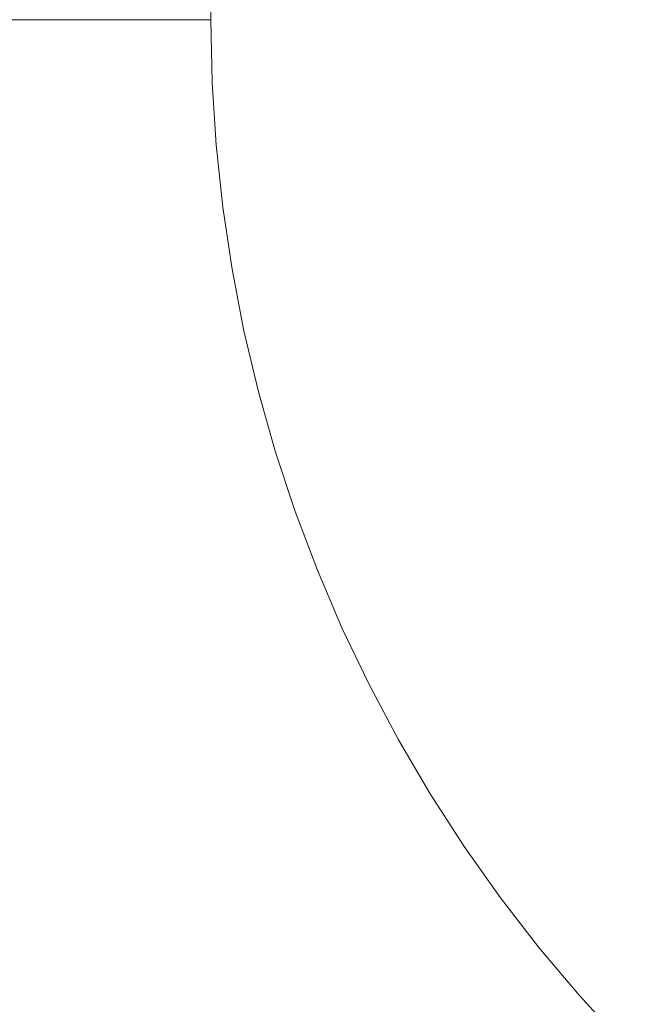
# Model space of a CAD drawing. Header units: centimetres. Extents: x -25.8 to 27.5, y 33.3 to 35.1.
# Tile 138 of 256: x -7.8059 to -7.7634, y 33.7734 to 33.8401. Entities that reach past the tile are written whole.
import ezdxf

# ---------------------------------------------------------------- set-up
doc = ezdxf.new("R2010")
doc.units = ezdxf.units.CM
doc.header["$LTSCALE"] = 2.54
doc.layers.add('Lucido design-1', color=7, linetype='Continuous')

# ---------------------------------------------------------------- blocks, each defined once
blk = doc.blocks.new('Gruppo-6-1')
at = {"color": 7, "linetype": 'Continuous', "lineweight": 9}
for points in [[(-25.69296, 35.040112, 330.586121), (-25.69296, 33.440112, 330.586121), (27.40704, 33.440112, 330.586121), (27.40704, 35.040112, 330.586121)], [(-25.69296, 35.040112, 306.619358), (-25.69296, 33.440112, 306.619358), (27.40704, 33.440112, 306.619358), (27.40704, 35.040112, 306.619358)]]:
    blk.add_3dface(points, dxfattribs=at)
for points, invisible_edges in [([(-7.79296, 35.040112, 330.186121), (9.50704, 35.040112, 330.186121), (9.40704, 33.740112, 330.186121), (-7.69296, 33.740112, 330.186121)], 10), ([(-7.79296, 33.840112, 330.186121), (-7.79296, 35.040112, 330.186121), (-7.69296, 33.740112, 330.186121)], 10), ([(-7.79296, 35.040112, 306.219358), (9.50704, 35.040112, 306.219358), (9.40704, 33.740112, 306.219358), (-7.69296, 33.740112, 306.219358)], 10), ([(-7.79296, 33.840112, 306.219358), (-7.79296, 35.040112, 306.219358), (-7.69296, 33.740112, 306.219358)], 10), ([(-7.805172, 33.835345, 330.185361), (-7.809329, 33.835169, 330.184755), (-7.809434, 33.840112, 330.184755), (-7.805798, 33.840112, 330.185284)], 11), ([(-7.805172, 33.835345, 306.218597), (-7.809329, 33.835169, 306.217992), (-7.809434, 33.840112, 306.217992), (-7.805798, 33.840112, 306.218521)], 11), ([(-7.805798, 33.840112, 330.185284), (-7.805273, 33.840112, 330.185361), (-7.805172, 33.835345, 330.185361)], 10), ([(-7.805798, 33.840112, 306.218521), (-7.805273, 33.840112, 306.218597), (-7.805172, 33.835345, 306.218597)], 10), ([(-7.800988, 33.835523, 330.185791), (-7.805172, 33.835345, 330.185361), (-7.805273, 33.840112, 330.185361), (-7.801511, 33.840112, 330.185747)], 11), ([(-7.800988, 33.835523, 306.219028), (-7.805172, 33.835345, 306.218597), (-7.805273, 33.840112, 306.218597), (-7.801511, 33.840112, 306.218984)], 11), ([(-7.801511, 33.840112, 330.185747), (-7.801086, 33.840112, 330.185791), (-7.800988, 33.835523, 330.185791)], 10), ([(-7.801511, 33.840112, 306.218984), (-7.801086, 33.840112, 306.219028), (-7.800988, 33.835523, 306.219028)], 10), ([(-7.796789, 33.835701, 330.186045), (-7.800988, 33.835523, 330.185791), (-7.801086, 33.840112, 330.185791), (-7.797203, 33.840112, 330.186025)], 11), ([(-7.796789, 33.835701, 306.219281), (-7.800988, 33.835523, 306.219028), (-7.801086, 33.840112, 306.219028), (-7.797203, 33.840112, 306.219262)], 11), ([(-7.797203, 33.840112, 330.186025), (-7.796882, 33.840112, 330.186045), (-7.796789, 33.835701, 330.186045)], 10), ([(-7.797203, 33.840112, 306.219262), (-7.796882, 33.840112, 306.219281), (-7.796789, 33.835701, 306.219281)], 10), ([(-7.796789, 33.835701, 330.186045), (-7.796882, 33.840112, 330.186045), (-7.79296, 33.840112, 330.186121), (-7.79287, 33.835868, 330.186121)], 9), ([(-7.796789, 33.835701, 306.219281), (-7.796882, 33.840112, 306.219281), (-7.79296, 33.840112, 306.219358), (-7.79287, 33.835868, 306.219358)], 9), ([(-7.79287, 33.835868, 330.186121), (-7.79296, 33.840112, 330.186121), (-7.69296, 33.740112, 330.186121)], 10), ([(-7.79287, 33.835868, 306.219358), (-7.79296, 33.840112, 306.219358), (-7.69296, 33.740112, 306.219358)], 10), ([(-7.800696, 33.830942, 330.185791), (-7.800988, 33.835523, 330.185791), (-7.796789, 33.835701, 330.186045), (-7.796508, 33.831299, 330.186045)], 15), ([(-7.800696, 33.830942, 306.219028), (-7.800988, 33.835523, 306.219028), (-7.796789, 33.835701, 306.219281), (-7.796508, 33.831299, 306.219281)], 15), ([(-7.796508, 33.831299, 330.186045), (-7.796789, 33.835701, 330.186045), (-7.79287, 33.835868, 330.186121), (-7.7926, 33.831631, 330.186121)], 11), ([(-7.796508, 33.831299, 306.219281), (-7.796789, 33.835701, 306.219281), (-7.79287, 33.835868, 306.219358), (-7.7926, 33.831631, 306.219358)], 11), ([(-7.69296, 33.740112, 330.186121), (-7.79215, 33.82741, 330.186121), (-7.7926, 33.831631, 330.186121), (-7.79287, 33.835868, 330.186121)], 9), ([(-7.69296, 33.740112, 306.219358), (-7.79215, 33.82741, 306.219358), (-7.7926, 33.831631, 306.219358), (-7.79287, 33.835868, 306.219358)], 9), ([(-7.809015, 33.830234, 330.184755), (-7.809329, 33.835169, 330.184755), (-7.805172, 33.835345, 330.185361), (-7.804868, 33.830587, 330.185361)], 15), ([(-7.809015, 33.830234, 306.217992), (-7.809329, 33.835169, 306.217992), (-7.805172, 33.835345, 306.218597), (-7.804868, 33.830587, 306.218597)], 15), ([(-7.804868, 33.830587, 330.185361), (-7.805172, 33.835345, 330.185361), (-7.800988, 33.835523, 330.185791), (-7.800696, 33.830942, 330.185791)], 15), ([(-7.804868, 33.830587, 306.218597), (-7.805172, 33.835345, 306.218597), (-7.800988, 33.835523, 306.219028), (-7.800696, 33.830942, 306.219028)], 15), ([(-7.796041, 33.826912, 330.186045), (-7.796508, 33.831299, 330.186045), (-7.7926, 33.831631, 330.186121), (-7.79215, 33.82741, 330.186121)], 11), ([(-7.796041, 33.826912, 306.219281), (-7.796508, 33.831299, 306.219281), (-7.7926, 33.831631, 306.219358), (-7.79215, 33.82741, 306.219358)], 11), ([(-7.804363, 33.825846, 330.185361), (-7.804868, 33.830587, 330.185361), (-7.800696, 33.830942, 330.185791), (-7.80021, 33.826378, 330.185791)], 15), ([(-7.804363, 33.825846, 306.218597), (-7.804868, 33.830587, 306.218597), (-7.800696, 33.830942, 306.219028), (-7.80021, 33.826378, 306.219028)], 15), ([(-7.80021, 33.826378, 330.185791), (-7.800696, 33.830942, 330.185791), (-7.796508, 33.831299, 330.186045), (-7.796041, 33.826912, 330.186045)], 15), ([(-7.80021, 33.826378, 306.219028), (-7.800696, 33.830942, 306.219028), (-7.796508, 33.831299, 306.219281), (-7.796041, 33.826912, 306.219281)], 15), ([(-7.808491, 33.825318, 330.184755), (-7.809015, 33.830234, 330.184755), (-7.804868, 33.830587, 330.185361), (-7.804363, 33.825846, 330.185361)], 15), ([(-7.808491, 33.825318, 306.217992), (-7.809015, 33.830234, 306.217992), (-7.804868, 33.830587, 306.218597), (-7.804363, 33.825846, 306.218597)], 15), ([(-7.795387, 33.822549, 330.186045), (-7.796041, 33.826912, 330.186045), (-7.79215, 33.82741, 330.186121), (-7.791522, 33.823212, 330.186121)], 11), ([(-7.795387, 33.822549, 306.219281), (-7.796041, 33.826912, 306.219281), (-7.79215, 33.82741, 306.219358), (-7.791522, 33.823212, 306.219358)], 11), ([(-7.790716, 33.819044, 330.186121), (-7.791522, 33.823212, 330.186121), (-7.79215, 33.82741, 330.186121), (-7.69296, 33.740112, 330.186121)], 12), ([(-7.790716, 33.819044, 306.219358), (-7.791522, 33.823212, 306.219358), (-7.79215, 33.82741, 306.219358), (-7.69296, 33.740112, 306.219358)], 12), ([(-7.803657, 33.821131, 330.185361), (-7.804363, 33.825846, 330.185361), (-7.80021, 33.826378, 330.185791), (-7.79953, 33.821839, 330.185791)], 15), ([(-7.803657, 33.821131, 306.218597), (-7.804363, 33.825846, 306.218597), (-7.80021, 33.826378, 306.219028), (-7.79953, 33.821839, 306.219028)], 15), ([(-7.79953, 33.821839, 330.185791), (-7.80021, 33.826378, 330.185791), (-7.796041, 33.826912, 330.186045), (-7.795387, 33.822549, 330.186045)], 15), ([(-7.79953, 33.821839, 306.219028), (-7.80021, 33.826378, 306.219028), (-7.796041, 33.826912, 306.219281), (-7.795387, 33.822549, 306.219281)], 15), ([(-7.807759, 33.820428, 330.184755), (-7.808491, 33.825318, 330.184755), (-7.804363, 33.825846, 330.185361), (-7.803657, 33.821131, 330.185361)], 15), ([(-7.807759, 33.820428, 306.217992), (-7.808491, 33.825318, 306.217992), (-7.804363, 33.825846, 306.218597), (-7.803657, 33.821131, 306.218597)], 15), ([(-7.79455, 33.818218, 330.186045), (-7.795387, 33.822549, 330.186045), (-7.791522, 33.823212, 330.186121), (-7.790716, 33.819044, 330.186121)], 11), ([(-7.79455, 33.818218, 306.219281), (-7.795387, 33.822549, 306.219281), (-7.791522, 33.823212, 306.219358), (-7.790716, 33.819044, 306.219358)], 11), ([(-7.798659, 33.817332, 330.185791), (-7.79953, 33.821839, 330.185791), (-7.795387, 33.822549, 330.186045), (-7.79455, 33.818218, 330.186045)], 15), ([(-7.798659, 33.817332, 306.219028), (-7.79953, 33.821839, 306.219028), (-7.795387, 33.822549, 306.219281), (-7.79455, 33.818218, 306.219281)], 15), ([(-7.802752, 33.81645, 330.185361), (-7.803657, 33.821131, 330.185361), (-7.79953, 33.821839, 330.185791), (-7.798659, 33.817332, 330.185791)], 15), ([(-7.802752, 33.81645, 306.218597), (-7.803657, 33.821131, 306.218597), (-7.79953, 33.821839, 306.219028), (-7.798659, 33.817332, 306.219028)], 15), ([(-7.80682, 33.815573, 330.184755), (-7.807759, 33.820428, 330.184755), (-7.803657, 33.821131, 330.185361), (-7.802752, 33.81645, 330.185361)], 15), ([(-7.80682, 33.815573, 306.217992), (-7.807759, 33.820428, 306.217992), (-7.803657, 33.821131, 306.218597), (-7.802752, 33.81645, 306.218597)], 15), ([(-7.793529, 33.813926, 330.186045), (-7.79455, 33.818218, 330.186045), (-7.790716, 33.819044, 330.186121), (-7.789733, 33.814914, 330.186121)], 11), ([(-7.793529, 33.813926, 306.219281), (-7.79455, 33.818218, 306.219281), (-7.790716, 33.819044, 306.219358), (-7.789733, 33.814914, 306.219358)], 11), ([(-7.69296, 33.740112, 330.186121), (-7.788577, 33.81083, 330.186121), (-7.789733, 33.814914, 330.186121), (-7.790716, 33.819044, 330.186121)], 9), ([(-7.69296, 33.740112, 306.219358), (-7.788577, 33.81083, 306.219358), (-7.789733, 33.814914, 306.219358), (-7.790716, 33.819044, 306.219358)], 9), ([(-7.797597, 33.812867, 330.185791), (-7.798659, 33.817332, 330.185791), (-7.79455, 33.818218, 330.186045), (-7.793529, 33.813926, 330.186045)], 15), ([(-7.797597, 33.812867, 306.219028), (-7.798659, 33.817332, 306.219028), (-7.79455, 33.818218, 306.219281), (-7.793529, 33.813926, 306.219281)], 15), ([(-7.801649, 33.811812, 330.185361), (-7.802752, 33.81645, 330.185361), (-7.798659, 33.817332, 330.185791), (-7.797597, 33.812867, 330.185791)], 15), ([(-7.801649, 33.811812, 306.218597), (-7.802752, 33.81645, 306.218597), (-7.798659, 33.817332, 306.219028), (-7.797597, 33.812867, 306.219028)], 15), ([(-7.805676, 33.810763, 330.184755), (-7.80682, 33.815573, 330.184755), (-7.802752, 33.81645, 330.185361), (-7.801649, 33.811812, 330.185361)], 15), ([(-7.805676, 33.810763, 306.217992), (-7.80682, 33.815573, 306.217992), (-7.802752, 33.81645, 306.218597), (-7.801649, 33.811812, 306.218597)], 15), ([(-7.809671, 33.809723, 330.183976), (-7.810856, 33.814704, 330.183976), (-7.80682, 33.815573, 330.184755), (-7.805676, 33.810763, 330.184755)], 15), ([(-7.809671, 33.809723, 306.217213), (-7.810856, 33.814704, 306.217213), (-7.80682, 33.815573, 306.217992), (-7.805676, 33.810763, 306.217992)], 15), ([(-7.792327, 33.809681, 330.186045), (-7.793529, 33.813926, 330.186045), (-7.789733, 33.814914, 330.186121), (-7.788577, 33.81083, 330.186121)], 11), ([(-7.792327, 33.809681, 306.219281), (-7.793529, 33.813926, 306.219281), (-7.789733, 33.814914, 306.219358), (-7.788577, 33.81083, 306.219358)], 11), ([(-7.796346, 33.80845, 330.185791), (-7.797597, 33.812867, 330.185791), (-7.793529, 33.813926, 330.186045), (-7.792327, 33.809681, 330.186045)], 15), ([(-7.796346, 33.80845, 306.219028), (-7.797597, 33.812867, 306.219028), (-7.793529, 33.813926, 306.219281), (-7.792327, 33.809681, 306.219281)], 15), ([(-7.80035, 33.807224, 330.185361), (-7.801649, 33.811812, 330.185361), (-7.797597, 33.812867, 330.185791), (-7.796346, 33.80845, 330.185791)], 15), ([(-7.80035, 33.807224, 306.218597), (-7.801649, 33.811812, 306.218597), (-7.797597, 33.812867, 306.219028), (-7.796346, 33.80845, 306.219028)], 15), ([(-7.804329, 33.806006, 330.184755), (-7.805676, 33.810763, 330.184755), (-7.801649, 33.811812, 330.185361), (-7.80035, 33.807224, 330.185361)], 15), ([(-7.804329, 33.806006, 306.217992), (-7.805676, 33.810763, 306.217992), (-7.801649, 33.811812, 306.218597), (-7.80035, 33.807224, 306.218597)], 15), ([(-7.808276, 33.804797, 330.183976), (-7.809671, 33.809723, 330.183976), (-7.805676, 33.810763, 330.184755), (-7.804329, 33.806006, 330.184755)], 15), ([(-7.808276, 33.804797, 306.217213), (-7.809671, 33.809723, 306.217213), (-7.805676, 33.810763, 306.217992), (-7.804329, 33.806006, 306.217992)], 15), ([(-7.790946, 33.805491, 330.186045), (-7.792327, 33.809681, 330.186045), (-7.788577, 33.81083, 330.186121), (-7.787248, 33.806798, 330.186121)], 11), ([(-7.790946, 33.805491, 306.219281), (-7.792327, 33.809681, 306.219281), (-7.788577, 33.81083, 306.219358), (-7.787248, 33.806798, 306.219358)], 11), ([(-7.69296, 33.740112, 330.186121), (-7.785749, 33.802826, 330.186121), (-7.787248, 33.806798, 330.186121), (-7.788577, 33.81083, 330.186121)], 9), ([(-7.787248, 33.806798, 306.219358), (-7.788577, 33.81083, 306.219358), (-7.69296, 33.740112, 306.219358)], 10), ([(-7.794909, 33.804091, 330.185791), (-7.796346, 33.80845, 330.185791), (-7.792327, 33.809681, 330.186045), (-7.790946, 33.805491, 330.186045)], 15), ([(-7.794909, 33.804091, 306.219028), (-7.796346, 33.80845, 306.219028), (-7.792327, 33.809681, 306.219281), (-7.790946, 33.805491, 306.219281)], 15), ([(-7.798857, 33.802696, 330.185361), (-7.80035, 33.807224, 330.185361), (-7.796346, 33.80845, 330.185791), (-7.794909, 33.804091, 330.185791)], 15), ([(-7.798857, 33.802696, 306.218597), (-7.80035, 33.807224, 306.218597), (-7.796346, 33.80845, 306.219028), (-7.794909, 33.804091, 306.219028)], 15), ([(-7.802781, 33.80131, 330.184755), (-7.804329, 33.806006, 330.184755), (-7.80035, 33.807224, 330.185361), (-7.798857, 33.802696, 330.185361)], 15), ([(-7.802781, 33.80131, 306.217992), (-7.804329, 33.806006, 306.217992), (-7.80035, 33.807224, 306.218597), (-7.798857, 33.802696, 306.218597)], 15), ([(-7.789388, 33.801364, 330.186045), (-7.790946, 33.805491, 330.186045), (-7.787248, 33.806798, 330.186121), (-7.785749, 33.802826, 330.186121)], 11), ([(-7.789388, 33.801364, 306.219281), (-7.790946, 33.805491, 306.219281), (-7.787248, 33.806798, 306.219358), (-7.785749, 33.802826, 306.219358)], 11), ([(-7.69296, 33.740112, 306.219358), (-7.784083, 33.798922, 306.219358), (-7.785749, 33.802826, 306.219358), (-7.787248, 33.806798, 306.219358)], 9), ([(-7.806673, 33.799935, 330.183976), (-7.808276, 33.804797, 330.183976), (-7.804329, 33.806006, 330.184755), (-7.802781, 33.80131, 330.184755)], 15), ([(-7.806673, 33.799935, 306.217213), (-7.808276, 33.804797, 306.217213), (-7.804329, 33.806006, 306.217992), (-7.802781, 33.80131, 306.217992)], 15), ([(-7.793289, 33.799797, 330.185791), (-7.794909, 33.804091, 330.185791), (-7.790946, 33.805491, 330.186045), (-7.789388, 33.801364, 330.186045)], 15), ([(-7.793289, 33.799797, 306.219028), (-7.794909, 33.804091, 306.219028), (-7.790946, 33.805491, 306.219281), (-7.789388, 33.801364, 306.219281)], 15), ([(-7.797174, 33.798235, 330.185361), (-7.798857, 33.802696, 330.185361), (-7.794909, 33.804091, 330.185791), (-7.793289, 33.799797, 330.185791)], 15), ([(-7.797174, 33.798235, 306.218597), (-7.798857, 33.802696, 306.218597), (-7.794909, 33.804091, 306.219028), (-7.793289, 33.799797, 306.219028)], 15), ([(-7.801035, 33.796684, 330.184755), (-7.802781, 33.80131, 330.184755), (-7.798857, 33.802696, 330.185361), (-7.797174, 33.798235, 330.185361)], 15), ([(-7.801035, 33.796684, 306.217992), (-7.802781, 33.80131, 306.217992), (-7.798857, 33.802696, 306.218597), (-7.797174, 33.798235, 306.218597)], 15), ([(-7.787657, 33.797306, 330.186045), (-7.789388, 33.801364, 330.186045), (-7.785749, 33.802826, 330.186121), (-7.784083, 33.798922, 330.186121)], 11), ([(-7.787657, 33.797306, 306.219281), (-7.789388, 33.801364, 306.219281), (-7.785749, 33.802826, 306.219358), (-7.784083, 33.798922, 306.219358)], 11), ([(-7.782253, 33.795092, 330.186121), (-7.784083, 33.798922, 330.186121), (-7.785749, 33.802826, 330.186121), (-7.69296, 33.740112, 330.186121)], 12), ([(-7.804866, 33.795145, 330.183976), (-7.806673, 33.799935, 330.183976), (-7.802781, 33.80131, 330.184755), (-7.801035, 33.796684, 330.184755)], 15), ([(-7.804866, 33.795145, 306.217213), (-7.806673, 33.799935, 306.217213), (-7.802781, 33.80131, 306.217992), (-7.801035, 33.796684, 306.217992)], 15), ([(-7.791487, 33.795575, 330.185791), (-7.793289, 33.799797, 330.185791), (-7.789388, 33.801364, 330.186045), (-7.787657, 33.797306, 330.186045)], 15), ([(-7.791487, 33.795575, 306.219028), (-7.793289, 33.799797, 306.219028), (-7.789388, 33.801364, 306.219281), (-7.787657, 33.797306, 306.219281)], 15), ([(-7.808659, 33.79362, 330.183026), (-7.810528, 33.798573, 330.183026), (-7.806673, 33.799935, 330.183976), (-7.804866, 33.795145, 330.183976)], 15), ([(-7.808659, 33.79362, 306.216262), (-7.810528, 33.798573, 306.216262), (-7.806673, 33.799935, 306.217213), (-7.804866, 33.795145, 306.217213)], 15), ([(-7.795303, 33.79385, 330.185361), (-7.797174, 33.798235, 330.185361), (-7.793289, 33.799797, 330.185791), (-7.791487, 33.795575, 330.185791)], 15), ([(-7.795303, 33.79385, 306.218597), (-7.797174, 33.798235, 306.218597), (-7.793289, 33.799797, 306.219028), (-7.791487, 33.795575, 306.219028)], 15), ([(-7.785755, 33.793326, 330.186045), (-7.787657, 33.797306, 330.186045), (-7.784083, 33.798922, 330.186121), (-7.782253, 33.795092, 330.186121)], 11), ([(-7.785755, 33.793326, 306.219281), (-7.787657, 33.797306, 306.219281), (-7.784083, 33.798922, 306.219358), (-7.782253, 33.795092, 306.219358)], 11), ([(-7.780261, 33.791343, 306.219358), (-7.782253, 33.795092, 306.219358), (-7.784083, 33.798922, 306.219358), (-7.69296, 33.740112, 306.219358)], 12), ([(-7.799095, 33.792136, 330.184755), (-7.801035, 33.796684, 330.184755), (-7.797174, 33.798235, 330.185361), (-7.795303, 33.79385, 330.185361)], 15), ([(-7.799095, 33.792136, 306.217992), (-7.801035, 33.796684, 306.217992), (-7.797174, 33.798235, 306.218597), (-7.795303, 33.79385, 306.218597)], 15), ([(-7.789508, 33.791433, 330.185791), (-7.791487, 33.795575, 330.185791), (-7.787657, 33.797306, 330.186045), (-7.785755, 33.793326, 330.186045)], 15), ([(-7.789508, 33.791433, 306.219028), (-7.791487, 33.795575, 306.219028), (-7.787657, 33.797306, 306.219281), (-7.785755, 33.793326, 306.219281)], 15), ([(-7.802856, 33.790436, 330.183976), (-7.804866, 33.795145, 330.183976), (-7.801035, 33.796684, 330.184755), (-7.799095, 33.792136, 330.184755)], 15), ([(-7.802856, 33.790436, 306.217213), (-7.804866, 33.795145, 306.217213), (-7.801035, 33.796684, 306.217992), (-7.799095, 33.792136, 306.217992)], 15), ([(-7.806581, 33.788752, 330.183026), (-7.808659, 33.79362, 330.183026), (-7.804866, 33.795145, 330.183976), (-7.802856, 33.790436, 330.183976)], 15), ([(-7.806581, 33.788752, 306.216262), (-7.808659, 33.79362, 306.216262), (-7.804866, 33.795145, 306.217213), (-7.802856, 33.790436, 306.217213)], 15), ([(-7.793247, 33.789548, 330.185361), (-7.795303, 33.79385, 330.185361), (-7.791487, 33.795575, 330.185791), (-7.789508, 33.791433, 330.185791)], 15), ([(-7.793247, 33.789548, 306.218597), (-7.795303, 33.79385, 306.218597), (-7.791487, 33.795575, 306.219028), (-7.789508, 33.791433, 306.219028)], 15), ([(-7.783686, 33.78943, 330.186045), (-7.785755, 33.793326, 330.186045), (-7.782253, 33.795092, 330.186121), (-7.780261, 33.791343, 330.186121)], 11), ([(-7.783686, 33.78943, 306.219281), (-7.785755, 33.793326, 306.219281), (-7.782253, 33.795092, 306.219358), (-7.780261, 33.791343, 306.219358)], 11), ([(-7.780261, 33.791343, 330.186121), (-7.782253, 33.795092, 330.186121), (-7.69296, 33.740112, 330.186121)], 10), ([(-7.796963, 33.787675, 330.184755), (-7.799095, 33.792136, 330.184755), (-7.795303, 33.79385, 330.185361), (-7.793247, 33.789548, 330.185361)], 15), ([(-7.796963, 33.787675, 306.217992), (-7.799095, 33.792136, 306.217992), (-7.795303, 33.79385, 306.218597), (-7.793247, 33.789548, 306.218597)], 15), ([(-7.787355, 33.78738, 330.185791), (-7.789508, 33.791433, 330.185791), (-7.785755, 33.793326, 330.186045), (-7.783686, 33.78943, 330.186045)], 15), ([(-7.787355, 33.78738, 306.219028), (-7.789508, 33.791433, 306.219028), (-7.785755, 33.793326, 306.219281), (-7.783686, 33.78943, 306.219281)], 15), ([(-7.800649, 33.785816, 330.183976), (-7.802856, 33.790436, 330.183976), (-7.799095, 33.792136, 330.184755), (-7.796963, 33.787675, 330.184755)], 15), ([(-7.800649, 33.785816, 306.217213), (-7.802856, 33.790436, 306.217213), (-7.799095, 33.792136, 306.217992), (-7.796963, 33.787675, 306.217992)], 15), ([(-7.791011, 33.785338, 330.185361), (-7.793247, 33.789548, 330.185361), (-7.789508, 33.791433, 330.185791), (-7.787355, 33.78738, 330.185791)], 15), ([(-7.791011, 33.785338, 306.218597), (-7.793247, 33.789548, 306.218597), (-7.789508, 33.791433, 306.219028), (-7.787355, 33.78738, 306.219028)], 15), ([(-7.781453, 33.785625, 330.186045), (-7.783686, 33.78943, 330.186045), (-7.780261, 33.791343, 330.186121), (-7.778113, 33.787681, 330.186121)], 11), ([(-7.781453, 33.785625, 306.219281), (-7.783686, 33.78943, 306.219281), (-7.780261, 33.791343, 306.219358), (-7.778113, 33.787681, 306.219358)], 11), ([(-7.69296, 33.740112, 330.186121), (-7.775811, 33.784115, 330.186121), (-7.778113, 33.787681, 330.186121), (-7.780261, 33.791343, 330.186121)], 9), ([(-7.775811, 33.784115, 306.219358), (-7.778113, 33.787681, 306.219358), (-7.780261, 33.791343, 306.219358), (-7.69296, 33.740112, 306.219358)], 12), ([(-7.804299, 33.783976, 330.183026), (-7.806581, 33.788752, 330.183026), (-7.802856, 33.790436, 330.183976), (-7.800649, 33.785816, 330.183976)], 15), ([(-7.804299, 33.783976, 306.216262), (-7.806581, 33.788752, 306.216262), (-7.802856, 33.790436, 306.217213), (-7.800649, 33.785816, 306.217213)], 15), ([(-7.794644, 33.783308, 330.184755), (-7.796963, 33.787675, 330.184755), (-7.793247, 33.789548, 330.185361), (-7.791011, 33.785338, 330.185361)], 15), ([(-7.794644, 33.783308, 306.217992), (-7.796963, 33.787675, 306.217992), (-7.793247, 33.789548, 306.218597), (-7.791011, 33.785338, 306.218597)], 15), ([(-7.785032, 33.783421, 330.185791), (-7.787355, 33.78738, 330.185791), (-7.783686, 33.78943, 330.186045), (-7.781453, 33.785625, 330.186045)], 15), ([(-7.785032, 33.783421, 306.219028), (-7.787355, 33.78738, 306.219028), (-7.783686, 33.78943, 306.219281), (-7.781453, 33.785625, 306.219281)], 15), ([(-7.807907, 33.782157, 330.181905), (-7.810263, 33.787088, 330.181905), (-7.806581, 33.788752, 330.183026), (-7.804299, 33.783976, 330.183026)], 15), ([(-7.807907, 33.782157, 306.215142), (-7.810263, 33.787088, 306.215142), (-7.806581, 33.788752, 306.216262), (-7.804299, 33.783976, 306.216262)], 15), ([(-7.798248, 33.781295, 330.183976), (-7.800649, 33.785816, 330.183976), (-7.796963, 33.787675, 330.184755), (-7.794644, 33.783308, 330.184755)], 15), ([(-7.798248, 33.781295, 306.217213), (-7.800649, 33.785816, 306.217213), (-7.796963, 33.787675, 306.217992), (-7.794644, 33.783308, 306.217992)], 15), ([(-7.779061, 33.781918, 330.186045), (-7.781453, 33.785625, 330.186045), (-7.778113, 33.787681, 330.186121), (-7.775811, 33.784115, 330.186121)], 11), ([(-7.779061, 33.781918, 306.219281), (-7.781453, 33.785625, 306.219281), (-7.778113, 33.787681, 306.219358), (-7.775811, 33.784115, 306.219358)], 11), ([(-7.788598, 33.781225, 330.185361), (-7.791011, 33.785338, 330.185361), (-7.787355, 33.78738, 330.185791), (-7.785032, 33.783421, 330.185791)], 15), ([(-7.788598, 33.781225, 306.218597), (-7.791011, 33.785338, 306.218597), (-7.787355, 33.78738, 306.219028), (-7.785032, 33.783421, 306.219028)], 15), ([(-7.801816, 33.779301, 330.183026), (-7.804299, 33.783976, 330.183026), (-7.800649, 33.785816, 330.183976), (-7.798248, 33.781295, 330.183976)], 15), ([(-7.801816, 33.779301, 306.216262), (-7.804299, 33.783976, 306.216262), (-7.800649, 33.785816, 306.217213), (-7.798248, 33.781295, 306.217213)], 15), ([(-7.782543, 33.779564, 330.185791), (-7.785032, 33.783421, 330.185791), (-7.781453, 33.785625, 330.186045), (-7.779061, 33.781918, 330.186045)], 15), ([(-7.782543, 33.779564, 306.219028), (-7.785032, 33.783421, 306.219028), (-7.781453, 33.785625, 306.219281), (-7.779061, 33.781918, 306.219281)], 15), ([(-7.792141, 33.779044, 330.184755), (-7.794644, 33.783308, 330.184755), (-7.791011, 33.785338, 330.185361), (-7.788598, 33.781225, 330.185361)], 15), ([(-7.792141, 33.779044, 306.217992), (-7.794644, 33.783308, 306.217992), (-7.791011, 33.785338, 306.218597), (-7.788598, 33.781225, 306.218597)], 15), ([(-7.805344, 33.777331, 330.181905), (-7.807907, 33.782157, 330.181905), (-7.804299, 33.783976, 330.183026), (-7.801816, 33.779301, 330.183026)], 15), ([(-7.805344, 33.777331, 306.215142), (-7.807907, 33.782157, 306.215142), (-7.804299, 33.783976, 306.216262), (-7.801816, 33.779301, 306.216262)], 15), ([(-7.776513, 33.778316, 330.186045), (-7.779061, 33.781918, 330.186045), (-7.775811, 33.784115, 330.186121), (-7.77336, 33.780649, 330.186121)], 11), ([(-7.776513, 33.778316, 306.219281), (-7.779061, 33.781918, 306.219281), (-7.775811, 33.784115, 306.219358), (-7.77336, 33.780649, 306.219358)], 11), ([(-7.77336, 33.780649, 330.186121), (-7.775811, 33.784115, 330.186121), (-7.69296, 33.740112, 330.186121)], 10), ([(-7.69296, 33.740112, 306.219358), (-7.77336, 33.780649, 306.219358), (-7.775811, 33.784115, 306.219358)], 9), ([(-7.795656, 33.776879, 330.183976), (-7.798248, 33.781295, 330.183976), (-7.794644, 33.783308, 330.184755), (-7.792141, 33.779044, 330.184755)], 15), ([(-7.795656, 33.776879, 306.217213), (-7.798248, 33.781295, 306.217213), (-7.794644, 33.783308, 306.217992), (-7.792141, 33.779044, 306.217992)], 15), ([(-7.786012, 33.77722, 330.185361), (-7.788598, 33.781225, 330.185361), (-7.785032, 33.783421, 330.185791), (-7.782543, 33.779564, 330.185791)], 15), ([(-7.786012, 33.77722, 306.218597), (-7.788598, 33.781225, 306.218597), (-7.785032, 33.783421, 306.219028), (-7.782543, 33.779564, 306.219028)], 15), ([(-7.808823, 33.775387, 330.180618), (-7.811466, 33.780362, 330.180618), (-7.807907, 33.782157, 330.181905), (-7.805344, 33.777331, 330.181905)], 15), ([(-7.808823, 33.775387, 306.213855), (-7.811466, 33.780362, 306.213855), (-7.807907, 33.782157, 306.215142), (-7.805344, 33.777331, 306.215142)], 15), ([(-7.779893, 33.775817, 330.185791), (-7.782543, 33.779564, 330.185791), (-7.779061, 33.781918, 330.186045), (-7.776513, 33.778316, 330.186045)], 15), ([(-7.779893, 33.775817, 306.219028), (-7.782543, 33.779564, 306.219028), (-7.779061, 33.781918, 306.219281), (-7.776513, 33.778316, 306.219281)], 15), ([(-7.799137, 33.774736, 330.183026), (-7.801816, 33.779301, 330.183026), (-7.798248, 33.781295, 330.183976), (-7.795656, 33.776879, 330.183976)], 15), ([(-7.799137, 33.774736, 306.216262), (-7.801816, 33.779301, 306.216262), (-7.798248, 33.781295, 306.217213), (-7.795656, 33.776879, 306.217213)], 15), ([(-7.78946, 33.774889, 330.184755), (-7.792141, 33.779044, 330.184755), (-7.788598, 33.781225, 330.185361), (-7.786012, 33.77722, 330.185361)], 15), ([(-7.78946, 33.774889, 306.217992), (-7.792141, 33.779044, 306.217992), (-7.788598, 33.781225, 306.218597), (-7.786012, 33.77722, 306.218597)], 15), ([(-7.773815, 33.774826, 330.186045), (-7.776513, 33.778316, 330.186045), (-7.77336, 33.780649, 330.186121), (-7.770764, 33.77729, 330.186121)], 11), ([(-7.773815, 33.774826, 306.219281), (-7.776513, 33.778316, 306.219281), (-7.77336, 33.780649, 306.219358), (-7.770764, 33.77729, 306.219358)], 11), ([(-7.768027, 33.774045, 330.186121), (-7.770764, 33.77729, 330.186121), (-7.77336, 33.780649, 330.186121), (-7.69296, 33.740112, 330.186121)], 12), ([(-7.69296, 33.740112, 306.219358), (-7.770764, 33.77729, 306.219358), (-7.77336, 33.780649, 306.219358)], 9), ([(-7.802578, 33.772618, 330.181905), (-7.805344, 33.777331, 330.181905), (-7.801816, 33.779301, 330.183026), (-7.799137, 33.774736, 330.183026)], 15), ([(-7.802578, 33.772618, 306.215142), (-7.805344, 33.777331, 306.215142), (-7.801816, 33.779301, 306.216262), (-7.799137, 33.774736, 306.216262)], 15), ([(-7.79288, 33.772578, 330.183976), (-7.795656, 33.776879, 330.183976), (-7.792141, 33.779044, 330.184755), (-7.78946, 33.774889, 330.184755)], 15), ([(-7.79288, 33.772578, 306.217213), (-7.795656, 33.776879, 306.217213), (-7.792141, 33.779044, 306.217992), (-7.78946, 33.774889, 306.217992)], 15), ([(-7.783259, 33.773327, 330.185361), (-7.786012, 33.77722, 330.185361), (-7.782543, 33.779564, 330.185791), (-7.779893, 33.775817, 330.185791)], 15), ([(-7.783259, 33.773327, 306.218597), (-7.786012, 33.77722, 306.218597), (-7.782543, 33.779564, 306.219028), (-7.779893, 33.775817, 306.219028)], 15), ([(-7.777086, 33.772185, 330.185791), (-7.779893, 33.775817, 330.185791), (-7.776513, 33.778316, 330.186045), (-7.773815, 33.774826, 330.186045)], 15), ([(-7.777086, 33.772185, 306.219028), (-7.779893, 33.775817, 306.219028), (-7.776513, 33.778316, 306.219281), (-7.773815, 33.774826, 306.219281)], 15), ([(-7.805972, 33.770528, 330.180618), (-7.808823, 33.775387, 330.180618), (-7.805344, 33.777331, 330.181905), (-7.802578, 33.772618, 330.181905)], 15), ([(-7.805972, 33.770528, 306.213855), (-7.808823, 33.775387, 306.213855), (-7.805344, 33.777331, 306.215142), (-7.802578, 33.772618, 306.215142)], 15), ([(-7.786605, 33.770853, 330.184755), (-7.78946, 33.774889, 330.184755), (-7.786012, 33.77722, 330.185361), (-7.783259, 33.773327, 330.185361)], 15), ([(-7.786605, 33.770853, 306.217992), (-7.78946, 33.774889, 306.217992), (-7.786012, 33.77722, 306.218597), (-7.783259, 33.773327, 306.218597)], 15), ([(-7.770972, 33.771453, 330.186045), (-7.773815, 33.774826, 330.186045), (-7.770764, 33.77729, 330.186121), (-7.768027, 33.774045, 330.186121)], 11), ([(-7.770972, 33.771453, 306.219281), (-7.773815, 33.774826, 306.219281), (-7.770764, 33.77729, 306.219358), (-7.768027, 33.774045, 306.219358)], 11), ([(-7.765156, 33.770918, 306.219358), (-7.768027, 33.774045, 306.219358), (-7.770764, 33.77729, 306.219358), (-7.69296, 33.740112, 306.219358)], 12), ([(-7.796267, 33.770289, 330.183026), (-7.799137, 33.774736, 330.183026), (-7.795656, 33.776879, 330.183976), (-7.79288, 33.772578, 330.183976)], 15), ([(-7.796267, 33.770289, 306.216262), (-7.799137, 33.774736, 306.216262), (-7.795656, 33.776879, 306.217213), (-7.79288, 33.772578, 306.217213)], 15), ([(-7.780344, 33.769555, 330.185361), (-7.783259, 33.773327, 330.185361), (-7.779893, 33.775817, 330.185791), (-7.777086, 33.772185, 330.185791)], 15), ([(-7.780344, 33.769555, 306.218597), (-7.783259, 33.773327, 306.218597), (-7.779893, 33.775817, 306.219028), (-7.777086, 33.772185, 306.219028)], 15), ([(-7.799614, 33.768026, 330.181905), (-7.802578, 33.772618, 330.181905), (-7.799137, 33.774736, 330.183026), (-7.796267, 33.770289, 330.183026)], 15), ([(-7.799614, 33.768026, 306.215142), (-7.802578, 33.772618, 306.215142), (-7.799137, 33.774736, 306.216262), (-7.796267, 33.770289, 306.216262)], 15), ([(-7.789924, 33.768398, 330.183976), (-7.79288, 33.772578, 330.183976), (-7.78946, 33.774889, 330.184755), (-7.786605, 33.770853, 330.184755)], 15), ([(-7.789924, 33.768398, 306.217213), (-7.79288, 33.772578, 306.217213), (-7.78946, 33.774889, 306.217992), (-7.786605, 33.770853, 306.217992)], 15), ([(-7.774127, 33.768676, 330.185791), (-7.777086, 33.772185, 330.185791), (-7.773815, 33.774826, 330.186045), (-7.770972, 33.771453, 330.186045)], 15), ([(-7.774127, 33.768676, 306.219028), (-7.777086, 33.772185, 306.219028), (-7.773815, 33.774826, 306.219281), (-7.770972, 33.771453, 306.219281)], 15), ([(-7.767987, 33.768204, 330.186045), (-7.770972, 33.771453, 330.186045), (-7.768027, 33.774045, 330.186121), (-7.765156, 33.770918, 330.186121)], 11), ([(-7.767987, 33.768204, 306.219281), (-7.770972, 33.771453, 306.219281), (-7.768027, 33.774045, 306.219358), (-7.765156, 33.770918, 306.219358)], 11), ([(-7.69296, 33.740112, 330.186121), (-7.765156, 33.770918, 330.186121), (-7.768027, 33.774045, 330.186121)], 9)]:
    blk.add_3dface(points, dxfattribs=dict(at, invisible_edges=invisible_edges))

msp = doc.modelspace()

# ---------------------------------------------------------------- block references
at = {"layer": 'Lucido design-1', "color": 7}
msp.add_blockref('Gruppo-6-1', (0, 0), dxfattribs=at)

doc.saveas('drawing.dxf')
